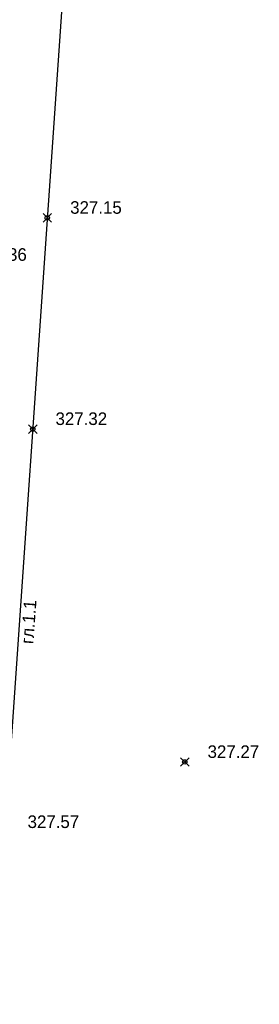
# Model space of a CAD drawing. Header units: metres. Extents: x 707528 to 709248, y 4308395 to 4311045.
# Tile 59 of 104: x 708280 to 708297, y 4309637 to 4309706. Entities that reach past the tile are written whole.
import ezdxf

# ---------------------------------------------------------------- set-up
doc = ezdxf.new("R2010")
doc.units = ezdxf.units.M
doc.header["$LTSCALE"] = 0.5
doc.header["$PDMODE"] = 35
doc.header["$PDSIZE"] = 0.3
doc.layers.add('(004) Точки рельефа', color=7, linetype='Continuous')
doc.layers.add('(013) Газ', color=30, linetype='ИК_Газопровод -------г--------')
doc.styles.add('D-431', font='txt')
doc.styles.get("Standard").update_dxf_attribs({"font": 'txt.shx'})
doc.linetypes.add('GAZ_VOZDUSH', pattern='A,1,-2,["~",Standard,S=3,R=0,X=-1.5,Y=-1.5],-1,10', length=14)
doc.linetypes.add('ИК_Газопровод -------г--------', pattern='A,9,-0.6,["Г",Standard,S=1.2,R=0,X=0,Y=-0.6],-1.2', length=10.8)

msp = doc.modelspace()

# ---------------------------------------------------------------- linework, layer by layer
at = {"layer": '(013) Газ', "linetype": 'GAZ_VOZDUSH', "elevation": 324.816, "flags": 128}
msp.add_lwpolyline([(708165.166, 4309921.809), (708237.064, 4309914.631), (708237.796, 4309906.21), (708237.948, 4309892.645), (708271.633, 4309889.795), (708271.633, 4309889.795), (708293.165, 4309888.333), (708284.482, 4309721.935), (708278.28, 4309632.416), (708278.086, 4309626.002), (708267.101, 4309554.457), (708203.286, 4308878.051), (708188.652, 4308618.677), (708188.652, 4308585.677)], dxfattribs=at)
at = {"color": 0, "linetype": 'ByBlock', "lineweight": -2, "transparency": 16777216}
for p in [(708282.397, 4309691.843, 327.149), (708281.381, 4309677.175, 327.32), (708291.931, 4309654.051, 327.266)]:
    msp.add_point(p, dxfattribs=at)

# ---------------------------------------------------------------- texts
at = {"layer": '(004) Точки рельефа', "style": 'D-431'}
for s, p in [('327.15', (708283.983, 4309692.124, 327.149)), ('327.36', (708277.393, 4309688.857, 327.357)), ('327.32', (708282.967, 4309677.455, 327.32)), ('327.27', (708293.517, 4309654.331, 327.266)), ('327.57', (708281.028, 4309649.465, 327.566))]:
    msp.add_text(s, height=0.875, dxfattribs=at).set_placement(p)
at = {"layer": '(013) Газ', "color": 0, "linetype": 'Continuous', "style": 'D-431'}
msp.add_text('гл.1.1', height=0.875, rotation=85.65264, dxfattribs=at).set_placement((708281.419, 4309662.223, -0.295))

doc.saveas('drawing.dxf')
